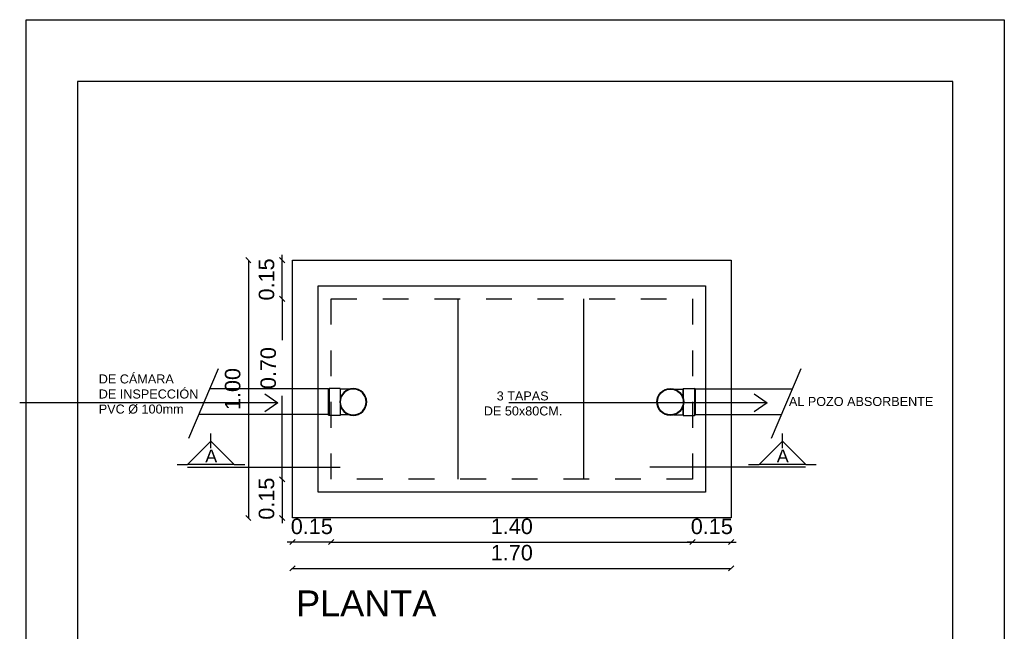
# Model space of a CAD drawing. Header units: millimetres. Extents: x 201 to 840, y 135 to 685.
# Tile 207 of 219: x 425.41 to 429.23, y 319.49 to 321.86. Entities that reach past the tile are written whole.
import ezdxf

# ---------------------------------------------------------------- set-up
doc = ezdxf.new("R2010")
doc.units = ezdxf.units.MM
for name, pattern in [('ACAD_ISO02W100', [15, 12, -3]), ('ACAD_ISO10W100', [18, 12, -3, 0, -3]), ('HIDDEN', [0.375, 0.25, -0.125])]:
    doc.linetypes.add(name, pattern=pattern)
for name, color, linetype in [('02', 2, 'Continuous'), ('03', 3, 'Continuous'), ('COTA DETALLE', 1, 'Continuous'), ('LAMINA', 6, 'Continuous'), ('LAYER1', 1, 'Continuous'), ('LC1', 1, 'Continuous'), ('LINEA DE CORTE', 4, 'Continuous'), ('LLAMADAS', 1, 'Continuous'), ('muro', 6, 'Continuous'), ('TEXTOS VARIOS', 3, 'Continuous'), ('TIGRECAD', 3, 'Continuous'), ('TINTERNO', 1, 'Continuous')]:
    doc.layers.add(name, color=color, linetype=linetype)
doc.styles.add('ARIAL', font='arial.ttf', dxfattribs={"height": 0.06})
doc.styles.get("Standard").update_dxf_attribs({"font": 'arial.ttf'})
doc.dimstyles.new('05', dxfattribs={"dimscale": 0, "dimtxt": 0.09, "dimasz": 0.05, "dimexe": 0, "dimexo": 0, "dimgap": 0, "dimtad": 0, "dimzin": 0, "dimdsep": 46, "dimtxsty": 'Standard', "dimblk": 'OPEN90', "dimcen": 0.25, "dimclrd": 1, "dimclre": 1, "dimclrt": 3, "dimadec": 0, "dimazin": 0, "dimtfac": 1, "dimtofl": 0, "dimtmove": 2, "dimatfit": 3, "dimldrblk": 'BOXFILLED', "dimfxl": 1, "dimtolj": 1, "dimtzin": 0, "dimarcsym": 0})
doc.dimstyles.new('Esc-20', dxfattribs={"dimtxt": 0.06, "dimasz": 0.02, "dimexe": 0.1, "dimexo": 0.15, "dimgap": 0.03, "dimtad": 1, "dimzin": 1, "dimdsep": 46, "dimtxsty": 'ARIAL', "dimblk": 'DOT', "dimcen": 0.03, "dimse1": 1, "dimse2": 1, "dimclrd": 1, "dimclrt": 2, "dimaunit": 1, "dimadec": 4, "dimazin": 0, "dimtfac": 1, "dimtix": 1, "dimtmove": 2, "dimatfit": 1, "dimldrblk": 'DOT', "dimfxl": 1, "dimarcsym": 0})

# ---------------------------------------------------------------- blocks, each defined once
blk = doc.blocks.new('j9n150s')
at = {"layer": 'TIGRECAD'}
for p, q in [((22, 75), (75, 75)), ((22, -75), (75, -75))]:
    blk.add_line(p, q, dxfattribs=at)
blk.add_circle((0, 0), 78.2, dxfattribs=at)
at = {"layer": 'TINTERNO'}
for p, q in [((75, 22), (75, 75)), ((75, -75), (75, -22))]:
    blk.add_line(p, q, dxfattribs=at)
blk.add_circle((0, 0), 75.2, dxfattribs=at)
blk = doc.blocks.new('cpn150p')
at = {"layer": 'TIGRECAD'}
for p, q in [((0, 78.15), (0, -78.15)), ((0, 78.15), (65.5, 78.15)), ((70, 73.65), (70, -73.65)), ((0, -78.15), (65.5, -78.15))]:
    blk.add_line(p, q, dxfattribs=at)
for centre, start, end in [((65.5, 73.65), 0, 90), ((65.5, -73.65), 270, 0)]:
    blk.add_arc(centre, 4.5, start, end, dxfattribs=at)
at = {"layer": 'TINTERNO'}
blk.add_line((65.5, 78.15), (65.5, -78.15), dxfattribs=at)
blk = doc.blocks.new('_Oblique')
at = {"color": 0, "linetype": 'ByBlock', "lineweight": -2}
blk.add_line((-0.5, -0.5), (0.5, 0.5), dxfattribs=at)
blk = doc.blocks.new('*D86')
at = {"layer": 'COTA DETALLE', "color": 1, "lineweight": -2}
for p, q in [((426.4298, 320.9321), (426.4298, 320.9521)), ((426.4298, 320.7821), (426.4298, 320.9321)), ((426.4298, 320.7821), (426.4298, 320.7621))]:
    blk.add_line(p, q, dxfattribs=at)
at = {"layer": 'DEFPOINTS', "color": 0}
for p in [(426.4298, 320.9321), (426.4695, 320.9321), (426.6195, 320.7821)]:
    blk.add_point(p, dxfattribs=at)
at = {"layer": 'COTA DETALLE', "color": 1, "lineweight": -2, "xscale": 0.02, "yscale": 0.02, "zscale": 0.02}
for p, rotation in [((426.4298, 320.9321), 270), ((426.4298, 320.7821), 90)]:
    blk.add_blockref('_Oblique', p, dxfattribs=dict(at, rotation=rotation))
at = {"layer": 'COTA DETALLE', "color": 2, "insert": (426.3692, 320.8571), "char_height": 0.06, "attachment_point": 5, "rotation": 90, "style": 'ARIAL'}
blk.add_mtext('0.15', dxfattribs=at)
blk = doc.blocks.new('_Dot')
at = {"layer": 'LC1', "color": 0, "lineweight": -2}
blk.add_line((-0.5, 0), (-1, 0), dxfattribs=at)
at = {"layer": 'LC1', "color": 0, "const_width": 0.5}
blk.add_lwpolyline([(-0.25, 0, 1), (0.25, 0, 1)], format="xyb", close=True, dxfattribs=at)
blk = doc.blocks.new('*D87')
at = {"layer": 'COTA DETALLE', "color": 1, "lineweight": -2}
for p, q in [((426.4298, 320.7821), (426.4298, 320.6211)), ((426.4298, 320.0821), (426.4298, 320.4054))]:
    blk.add_line(p, q, dxfattribs=at)
at = {"layer": 'DEFPOINTS', "color": 0}
for p in [(426.6195, 320.7821), (426.4298, 320.0821), (426.6195, 320.0821)]:
    blk.add_point(p, dxfattribs=at)
at = {"layer": 'COTA DETALLE', "color": 1, "lineweight": -2, "xscale": 0.02, "yscale": 0.02, "zscale": 0.02}
for p, rotation in [((426.4298, 320.7821), 90), ((426.4298, 320.0821), 270)]:
    blk.add_blockref('_Oblique', p, dxfattribs=dict(at, rotation=rotation))
at = {"layer": 'COTA DETALLE', "color": 2, "insert": (426.3758, 320.5133), "char_height": 0.06, "attachment_point": 5, "rotation": 90, "style": 'ARIAL'}
blk.add_mtext('0.70', dxfattribs=at)
blk = doc.blocks.new('*D88')
at = {"layer": 'COTA DETALLE', "color": 1, "lineweight": -2}
for p, q in [((426.4298, 320.0821), (426.4298, 320.1021)), ((426.4298, 320.0821), (426.4298, 319.9321)), ((426.4298, 319.9321), (426.4298, 319.9121))]:
    blk.add_line(p, q, dxfattribs=at)
at = {"layer": 'DEFPOINTS', "color": 0}
for p in [(426.6195, 320.0821), (426.4298, 319.9321), (426.4695, 319.9321)]:
    blk.add_point(p, dxfattribs=at)
at = {"layer": 'COTA DETALLE', "color": 1, "lineweight": -2, "xscale": 0.02, "yscale": 0.02, "zscale": 0.02}
for p, rotation in [((426.4298, 320.0821), 270), ((426.4298, 319.9321), 90)]:
    blk.add_blockref('_Oblique', p, dxfattribs=dict(at, rotation=rotation))
at = {"layer": 'COTA DETALLE', "color": 2, "insert": (426.3692, 320.0071), "char_height": 0.06, "attachment_point": 5, "rotation": 90, "style": 'ARIAL'}
blk.add_mtext('0.15', dxfattribs=at)
blk = doc.blocks.new('*D72')
at = {"layer": 'COTA DETALLE', "color": 1, "lineweight": -2}
for p, q in [((426.4695, 319.8387), (426.4495, 319.8387)), ((426.6195, 319.8387), (426.4695, 319.8387)), ((426.6195, 319.8387), (426.6395, 319.8387))]:
    blk.add_line(p, q, dxfattribs=at)
at = {"layer": 'DEFPOINTS', "color": 0}
for p in [(426.6195, 320.0821), (426.4695, 319.9321), (426.4695, 319.8387)]:
    blk.add_point(p, dxfattribs=at)
at = {"layer": 'COTA DETALLE', "color": 1, "lineweight": -2, "xscale": 0.02, "yscale": 0.02, "zscale": 0.02}
blk.add_blockref('_Oblique', (426.4695, 319.8387), dxfattribs=at)
at = {"layer": 'COTA DETALLE', "color": 1, "lineweight": -2, "xscale": 0.02, "yscale": 0.02, "zscale": 0.02, "rotation": 180}
blk.add_blockref('_Oblique', (426.6195, 319.8387), dxfattribs=at)
at = {"layer": 'COTA DETALLE', "color": 2, "insert": (426.5445, 319.8993), "char_height": 0.06, "attachment_point": 5, "style": 'ARIAL'}
blk.add_mtext('0.15', dxfattribs=at)
blk = doc.blocks.new('*D89')
at = {"layer": 'COTA DETALLE', "color": 1, "lineweight": -2}
blk.add_line((426.6195, 319.8387), (428.0195, 319.8387), dxfattribs=at)
at = {"layer": 'DEFPOINTS', "color": 0}
for p in [(426.6195, 320.0821), (428.0195, 320.0821), (428.0195, 319.8387)]:
    blk.add_point(p, dxfattribs=at)
at = {"layer": 'COTA DETALLE', "color": 1, "lineweight": -2, "xscale": 0.02, "yscale": 0.02, "zscale": 0.02, "rotation": 180}
blk.add_blockref('_Oblique', (426.6195, 319.8387), dxfattribs=at)
at = {"layer": 'COTA DETALLE', "color": 1, "lineweight": -2, "xscale": 0.02, "yscale": 0.02, "zscale": 0.02}
blk.add_blockref('_Oblique', (428.0195, 319.8387), dxfattribs=at)
at = {"layer": 'COTA DETALLE', "color": 2, "insert": (427.3195, 319.8993), "char_height": 0.06, "attachment_point": 5, "style": 'ARIAL'}
blk.add_mtext('1.40', dxfattribs=at)
blk = doc.blocks.new('*D90')
at = {"layer": 'COTA DETALLE', "color": 1, "lineweight": -2}
for p, q in [((428.0195, 319.8387), (427.9995, 319.8387)), ((428.0195, 319.8387), (428.1695, 319.8387)), ((428.1695, 319.8387), (428.1895, 319.8387))]:
    blk.add_line(p, q, dxfattribs=at)
at = {"layer": 'DEFPOINTS', "color": 0}
for p in [(428.0195, 320.0821), (428.1695, 319.9321), (428.1695, 319.8387)]:
    blk.add_point(p, dxfattribs=at)
at = {"layer": 'COTA DETALLE', "color": 1, "lineweight": -2, "xscale": 0.02, "yscale": 0.02, "zscale": 0.02}
blk.add_blockref('_Oblique', (428.0195, 319.8387), dxfattribs=at)
at = {"layer": 'COTA DETALLE', "color": 1, "lineweight": -2, "xscale": 0.02, "yscale": 0.02, "zscale": 0.02, "rotation": 180}
blk.add_blockref('_Oblique', (428.1695, 319.8387), dxfattribs=at)
at = {"layer": 'COTA DETALLE', "color": 2, "insert": (428.0945, 319.8993), "char_height": 0.06, "attachment_point": 5, "style": 'ARIAL'}
blk.add_mtext('0.15', dxfattribs=at)
blk = doc.blocks.new('*D73')
at = {"layer": 'COTA DETALLE', "color": 1, "lineweight": -2}
blk.add_line((426.4695, 319.7366), (428.1695, 319.7366), dxfattribs=at)
at = {"layer": 'DEFPOINTS', "color": 0}
for p in [(426.4695, 319.9321), (428.1695, 319.9321), (428.1695, 319.7366)]:
    blk.add_point(p, dxfattribs=at)
at = {"layer": 'COTA DETALLE', "color": 1, "lineweight": -2, "xscale": 0.02, "yscale": 0.02, "zscale": 0.02, "rotation": 180}
blk.add_blockref('_Oblique', (426.4695, 319.7366), dxfattribs=at)
at = {"layer": 'COTA DETALLE', "color": 1, "lineweight": -2, "xscale": 0.02, "yscale": 0.02, "zscale": 0.02}
blk.add_blockref('_Oblique', (428.1695, 319.7366), dxfattribs=at)
at = {"layer": 'COTA DETALLE', "color": 2, "insert": (427.3195, 319.7972), "char_height": 0.06, "attachment_point": 5, "style": 'ARIAL'}
blk.add_mtext('1.70', dxfattribs=at)
blk = doc.blocks.new('*D91')
at = {"layer": 'COTA DETALLE', "color": 1, "lineweight": -2}
blk.add_line((426.2987, 320.9321), (426.2987, 319.9321), dxfattribs=at)
at = {"layer": 'DEFPOINTS', "color": 0}
for p in [(426.4695, 320.9321), (426.2987, 319.9321), (426.4695, 319.9321)]:
    blk.add_point(p, dxfattribs=at)
at = {"layer": 'COTA DETALLE', "color": 1, "lineweight": -2, "xscale": 0.02, "yscale": 0.02, "zscale": 0.02}
for p, rotation in [((426.2987, 320.9321), 90), ((426.2987, 319.9321), 270)]:
    blk.add_blockref('_Oblique', p, dxfattribs=dict(at, rotation=rotation))
at = {"layer": 'COTA DETALLE', "color": 2, "insert": (426.238, 320.4321), "char_height": 0.06, "attachment_point": 5, "rotation": 90, "style": 'ARIAL'}
blk.add_mtext('1.00', dxfattribs=at)

msp = doc.modelspace()

# ---------------------------------------------------------------- linework, layer by layer
msp.add_lwpolyline([(429.2279, 321.8645), (429.2279, 315.7655), (425.4372, 315.7655), (425.4372, 321.8645)], close=True)
at = {"layer": '02', "linetype": 'ACAD_ISO02W100', "ltscale": 1.5}
for p, q in [((427.1105, 320.7821), (427.1105, 320.0821)), ((427.597, 320.7821), (427.597, 320.0821))]:
    msp.add_line(p, q, dxfattribs=at)
at = {"layer": '03', "ltscale": 1.5}
for p, q in [((426.6084, 320.433), (426.1493, 320.433)), ((428.0305, 320.433), (428.4062, 320.433)), ((426.6084, 320.333), (426.1067, 320.333)), ((428.0305, 320.333), (428.3636, 320.333))]:
    msp.add_line(p, q, dxfattribs=at)
at = {"layer": '03', "linetype": 'ACAD_ISO10W100', "ltscale": 0.8}
msp.add_lwpolyline([(426.5695, 320.8321), (428.0695, 320.8321), (428.0695, 320.0321), (426.5695, 320.0321)], close=True, dxfattribs=at)
at = {"layer": 'LAMINA'}
msp.add_lwpolyline([(425.6372, 321.6245), (425.6372, 316.0055), (429.0279, 316.0055), (429.0279, 321.6245)], close=True, dxfattribs=at)
at = {"layer": 'LAYER1', "ltscale": 1.5}
for p, q in [((426.182, 320.5099), (426.0673, 320.2404)), ((428.439, 320.5099), (428.3243, 320.2404))]:
    msp.add_line(p, q, dxfattribs=at)
at = {"layer": 'LINEA DE CORTE', "color": 1}
for p, q in [((426.1534, 320.2034), (426.1534, 320.2601)), ((426.1534, 320.2034), (426.1534, 320.2601)), ((428.368, 320.2034), (428.368, 320.2601)), ((426.0224, 320.1393), (426.0628, 320.1393)), ((426.0224, 320.1393), (426.0628, 320.1393)), ((426.0224, 320.1393), (426.0628, 320.1393)), ((426.0224, 320.1393), (426.0628, 320.1393)), ((426.244, 320.1393), (426.2845, 320.1393)), ((428.2369, 320.1393), (428.2774, 320.1393)), ((428.4586, 320.1393), (428.499, 320.1393))]:
    msp.add_line(p, q, dxfattribs=at)
at = {"layer": 'LINEA DE CORTE', "color": 3}
for p, q in [((426.1534, 320.2299), (426.0628, 320.1393)), ((426.1534, 320.2299), (426.244, 320.1393)), ((428.368, 320.2299), (428.2774, 320.1393)), ((428.368, 320.2299), (428.4586, 320.1393)), ((426.244, 320.1393), (426.0628, 320.1393)), ((426.0629, 320.1293), (426.6543, 320.1293)), ((428.4579, 320.1293), (427.8542, 320.1293)), ((428.4586, 320.1393), (428.2774, 320.1393))]:
    msp.add_line(p, q, dxfattribs=at)
at = {"layer": 'muro', "color": 4, "linetype": 'Continuous', "ltscale": 0.8}
msp.add_lwpolyline([(426.4695, 320.9321), (428.1695, 320.9321), (428.1695, 319.9321), (426.4695, 319.9321)], close=True, dxfattribs=at)
at = {"layer": 'muro', "color": 4, "linetype": 'HIDDEN', "ltscale": 0.4}
msp.add_lwpolyline([(426.6195, 320.7821), (428.0195, 320.7821), (428.0195, 320.0821), (426.6195, 320.0821)], close=True, dxfattribs=at)

# ---------------------------------------------------------------- block references
at = {"layer": '03', "ltscale": 1.5}
for name, p, xscale, yscale, zscale in [('cpn150p', (426.655, 320.3821), -0.0006666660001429, 0.0006666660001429, 0.0006666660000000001), ('j9n150s', (426.7051, 320.3821), -0.0006666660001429, 0.0006666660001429, 0.0006666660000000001), ('j9n150s', (427.9338, 320.3821), 0.0006666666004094, 0.0006666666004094, 0.0006666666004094), ('cpn150p', (427.9839, 320.3821), 0.0006666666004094, 0.0006666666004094, 0.0006666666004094)]:
    msp.add_blockref(name, p, dxfattribs=dict(at, xscale=xscale, yscale=yscale, zscale=zscale))

# ---------------------------------------------------------------- texts
at = {"layer": 'LINEA DE CORTE', "color": 1, "style": 'ARIAL'}
for p in [(426.1315, 320.1476), (428.3461, 320.1476)]:
    msp.add_attdef('A', p, 'LETRA...', height=0.05, dxfattribs=at)
at = {"layer": 'TEXTOS VARIOS', "style": 'ARIAL'}
msp.add_text('PLANTA', height=0.1, dxfattribs=at).set_placement((426.4837, 319.5511))
at = {"layer": 'TEXTOS VARIOS', "ltscale": 0.01, "char_height": 0.035, "width": 1.141295, "attachment_point": 1, "style": 'ARIAL'}
for s, insert in [('     DE CÁMARA \\P     DE INSPECCIÓN\\P     PVC %%C 100mm', (425.6511, 320.4888)), ('\\pi0.4724;3 TAPAS\\P\\pi0.42248;DE 50x80CM.', (426.7886, 320.423)), ('AL POZO ABSORBENTE', (428.3932, 320.4014))]:
    msp.add_mtext(s, dxfattribs=dict(at, insert=insert))

# ---------------------------------------------------------------- dimensions: what is measured, and where the dimension line sits
at = {"layer": 'COTA DETALLE'}
for base, p1, p2, override, picture, middle in [((426.4298, 320.9321), (426.6195, 320.7821), (426.4695, 320.9321), {"dimtxt": 0.047, "dimblk1": 'Oblique', "dimblk2": 'Oblique', "dimsah": 1}, '*D86', (426.3692, 320.8571)), ((426.2987, 319.9321), (426.4695, 320.9321), (426.4695, 319.9321), {"dimblk1": 'Oblique', "dimblk2": 'Oblique', "dimsah": 1}, '*D91', (426.238, 320.4321)), ((426.4298, 319.9321), (426.6195, 320.0821), (426.4695, 319.9321), {"dimtxt": 0.047, "dimblk1": 'Oblique', "dimblk2": 'Oblique', "dimsah": 1}, '*D88', (426.3692, 320.0071))]:
    dim = msp.add_linear_dim(base=base, p1=p1, p2=p2, angle=90, dimstyle='Esc-20', override=override, dxfattribs=at)
    dim.commit()
    dim.dimension.update_dxf_attribs({"geometry": picture, "text_midpoint": middle})
dim = msp.add_linear_dim(base=(426.4298, 320.0821), p1=(426.6195, 320.7821), p2=(426.6195, 320.0821), angle=90, dimstyle='Esc-20', override={"dimtxt": 0.047, "dimblk1": 'Oblique', "dimblk2": 'Oblique', "dimsah": 1}, dxfattribs=at)
dim.commit()
dim.dimension.update_dxf_attribs({"geometry": '*D87', "text_midpoint": (426.3758, 320.5133), "dimtype": 160})
for base, p1, p2, override, picture, middle in [((426.4695, 319.8387), (426.6195, 320.0821), (426.4695, 319.9321), {"dimtxt": 0.047, "dimblk1": 'Oblique', "dimblk2": 'Oblique', "dimsah": 1}, '*D72', (426.5445, 319.8993)), ((428.0195, 319.8387), (426.6195, 320.0821), (428.0195, 320.0821), {"dimtxt": 0.047, "dimblk1": 'Oblique', "dimblk2": 'Oblique', "dimsah": 1}, '*D89', (427.3195, 319.8993)), ((428.1695, 319.8387), (428.0195, 320.0821), (428.1695, 319.9321), {"dimtxt": 0.047, "dimblk1": 'Oblique', "dimblk2": 'Oblique', "dimsah": 1}, '*D90', (428.0945, 319.8993)), ((428.1695, 319.7366), (426.4695, 319.9321), (428.1695, 319.9321), {"dimblk1": 'Oblique', "dimblk2": 'Oblique', "dimsah": 1}, '*D73', (427.3195, 319.7972))]:
    dim = msp.add_linear_dim(base=base, p1=p1, p2=p2, dimstyle='Esc-20', override=override, dxfattribs=at)
    dim.commit()
    dim.dimension.update_dxf_attribs({"geometry": picture, "text_midpoint": middle})

# ---------------------------------------------------------------- leaders
at = {"layer": 'LLAMADAS', "color": 1}
for points in [[(426.4126, 320.3786), (426.2762, 320.3786)], [(428.3084, 320.3786), (428.1721, 320.3786)]]:
    msp.add_leader(points, dimstyle='05', override={"dimscale": 1, "dimldrblk": 'OPEN90'}, dxfattribs=at)

doc.saveas('drawing.dxf')
